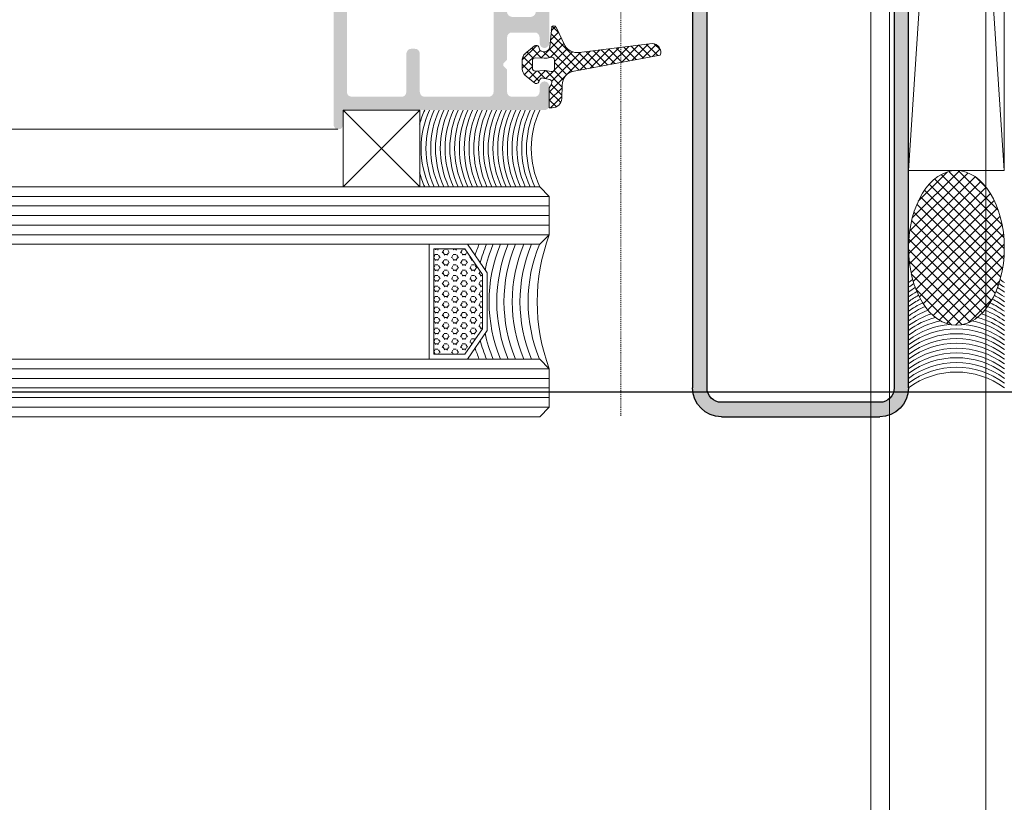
# Model space of a CAD drawing. Header units: millimetres. Extents: x -226731 to 126254, y -16359 to 60195.
# Tile 32 of 256: x -159311 to -159209, y 10457 to 10538. Entities that reach past the tile are written whole.
import ezdxf

# ---------------------------------------------------------------- set-up
doc = ezdxf.new("R2010")
doc.units = ezdxf.units.MM
doc.header["$LTSCALE"] = 0.1
doc.header["$MEASUREMENT"] = 0
doc.linetypes.add('CENTER', pattern=[2, 1.25, -0.25, 0.25, -0.25])
for name, color, linetype, lineweight in [('0_CCE_ FF_SIDE WALL SPRINKLER', 6, 'Continuous', 0), ('2_Centerline', 1, 'CENTER', 15), ('3_Hatch', 8, 'Continuous', 0), ('4. Glass', 140, 'Continuous', 15), ('PLY', 8, 'Continuous', 0), ('SPRINKLER COVERAGE AREA', 1, 'Continuous', 9)]:
    doc.layers.add(name, color=color, linetype=linetype, lineweight=lineweight)
doc.layers.add('AREA LINE', color=3, linetype='Continuous', plot=False)
doc.layers.add('FIRE FIGHTING SERVICES', color=5, linetype='Continuous')
doc.layers.add('Glass in Section', color=7, linetype='Continuous', true_color=0x3affff)

# ---------------------------------------------------------------- blocks, each defined once
blk = doc.blocks.new('*U425')
at = {"layer": '3_Hatch'}
h = blk.add_hatch(color=8, dxfattribs=at)
h.dxf.hatch_style = 1
edge = h.paths.add_edge_path()
edge.add_line((-28.51, 105.47), (-28.51, 3))
edge.add_arc((-27.01, 3), 1.5, 180, 270)
edge.add_line((-27.01, 1.5), (-10.48, 1.5))
edge.add_arc((-10.48, 3), 1.5, 270, 360)
edge.add_line((-8.98, 3), (-8.98, 59.77))
edge.add_arc((-5.98, 59.77), 3, 90, 180, ccw=False)
edge.add_line((-5.98, 62.77), (7.48, 62.77))
edge.add_line((7.48, 62.77), (7.48, 61.27))
edge.add_line((7.48, 61.27), (-5.98, 61.27))
edge.add_arc((-5.98, 59.77), 1.5, 90, 180)
edge.add_line((-7.48, 59.77), (-7.48, 3))
edge.add_arc((-10.48, 3), 3, 270, 360, ccw=False)
edge.add_line((-10.48, 0), (-27.01, 0))
edge.add_arc((-27.01, 3), 3, 180, 270, ccw=False)
edge.add_line((-30.01, 3), (-30.01, 105.47))
edge.add_line((-30.01, 105.47), (-28.51, 105.47))
h = blk.add_hatch(color=8, dxfattribs=at)
h.dxf.hatch_style = 1
h.paths.add_polyline_path([(28.61, 92.53), (28.61, 57.99), (28.57, 57.83), (28.46, 57.65), (28.28, 57.54), (28.1, 57.52), (22.9, 57.52), (22.7, 57.54), (22.54, 57.65), (22.44, 57.83), (22.41, 57.99), (22.41, 92.53), (22.44, 92.71), (22.54, 92.87), (22.7, 92.98), (22.9, 93.02), (28.1, 93.02), (28.28, 92.98), (28.46, 92.87), (28.57, 92.71)], flags=16)
h.paths.add_polyline_path([(22.41, 37.89), (22.35, 38.09), (22.24, 38.26), (22.1, 38.37), (21.9, 38.4), (21.49, 38.4), (21.31, 38.37), (21.15, 38.26), (21.04, 38.09), (21, 37.89), (21, 33.9), (20.95, 33.7), (20.84, 33.54), (20.69, 33.43), (20.49, 33.41), (13.79, 33.41), (13.61, 33.43), (13.45, 33.54), (13.34, 33.7), (13.3, 33.9), (13.3, 51.5), (13.34, 51.7), (13.45, 51.85), (13.61, 51.96), (13.79, 52.01), (16.35, 52.01), (16.54, 52.05), (16.7, 52.16), (16.81, 52.32), (16.85, 52.5), (16.85, 55.6), (16.87, 55.8), (16.98, 55.96), (17.16, 56.07), (17.36, 56.11), (20.49, 56.11), (20.69, 56.07), (20.84, 55.96), (20.95, 55.8), (21, 55.6), (21, 51.61), (21.04, 51.41), (21.15, 51.26), (21.31, 51.15), (21.49, 51.12), (21.9, 51.12), (22.1, 51.15), (22.24, 51.26), (22.35, 51.41), (22.41, 51.61), (22.41, 55.6), (22.44, 55.8), (22.54, 55.96), (22.7, 56.07), (22.9, 56.11), (28.1, 56.11), (28.28, 56.07), (28.46, 55.96), (28.57, 55.8), (28.61, 55.6), (28.61, 33.9), (28.57, 33.7), (28.46, 33.54), (28.28, 33.43), (28.1, 33.41), (22.9, 33.41), (22.7, 33.43), (22.54, 33.54), (22.44, 33.7), (22.41, 33.9)], flags=16)
h.paths.add_polyline_path([(12.2, 36.54), (11.89, 36.23), (11.89, 33.9), (11.85, 33.7), (11.74, 33.54), (11.58, 33.43), (11.38, 33.41), (9, 33.41), (8.8, 33.43), (8.65, 33.54), (8.54, 33.7), (8.49, 33.9), (8.49, 34.51), (8.45, 34.69), (8.34, 34.85), (8.18, 34.96), (8, 35), (7.79, 34.96), (7.63, 34.85), (7.52, 34.69), (7.48, 34.51), (7.48, 32.49), (7.52, 32.31), (7.63, 32.15), (7.79, 32.04), (8, 32), (28.5, 32), (28.7, 31.95), (28.85, 31.84), (28.96, 31.69), (29.01, 31.49), (29.01, 30.48), (29.05, 30.3), (29.14, 30.13), (29.3, 30.02), (29.51, 30.01), (29.69, 30.02), (29.85, 30.13), (29.96, 30.3), (30, 30.48), (30, 93.92), (29.96, 94.12), (29.85, 94.28), (29.69, 94.39), (29.51, 94.41), (16.5, 94.41), (16.3, 94.39), (16.15, 94.28), (16.04, 94.12), (15.99, 93.92), (15.99, 93.52), (16.04, 93.35), (16.15, 93.17), (16.3, 93.06), (16.5, 93.02), (20.49, 93.02), (20.69, 92.98), (20.84, 92.87), (20.95, 92.71), (21, 92.53), (21, 57.99), (20.95, 57.83), (20.84, 57.65), (20.69, 57.54), (20.49, 57.52), (14.42, 57.52), (14.25, 57.48), (14.16, 57.43), (14.07, 57.37), (14.01, 57.3), (13.96, 57.22), (13.94, 57.13), (13.92, 57.06), (13.92, 56.97), (13.94, 56.88), (13.96, 56.79), (14.01, 56.71), (14.07, 56.64), (14.16, 56.58), (14.25, 56.55), (14.36, 56.51), (14.95, 56.51), (15.15, 56.46), (15.29, 56.35), (15.4, 56.2), (15.44, 56), (15.44, 53.91), (15.4, 53.71), (15.29, 53.55), (15.15, 53.44), (14.95, 53.4), (9.38, 53.4), (9.2, 53.44), (9.04, 53.55), (8.93, 53.71), (8.89, 53.91), (8.89, 56), (8.93, 56.2), (9.04, 56.35), (9.2, 56.46), (9.38, 56.51), (9.92, 56.51), (10.12, 56.55), (10.26, 56.66), (10.37, 56.8), (10.43, 57.01), (10.37, 57.21), (10.26, 57.35), (10.12, 57.46), (9.92, 57.52), (8, 57.52), (7.79, 57.46), (7.63, 57.35), (7.52, 57.21), (7.48, 57.01), (7.48, 49.91), (7.52, 49.71), (7.63, 49.54), (7.79, 49.43), (8, 49.4), (8.38, 49.4), (8.58, 49.43), (8.76, 49.54), (8.84, 49.71), (8.89, 49.91), (8.89, 51.5), (8.93, 51.7), (9.04, 51.85), (9.2, 51.96), (9.38, 52.01), (11.38, 52.01), (11.58, 51.96), (11.74, 51.85), (11.85, 51.7), (11.89, 51.5), (11.89, 42.24), (11.85, 42.06), (11.74, 41.9), (11.58, 41.79), (11.38, 41.73), (9.38, 41.73), (9.2, 41.79), (9.04, 41.9), (8.93, 42.06), (8.89, 42.24), (8.89, 43.3), (8.84, 43.49), (8.76, 43.65), (8.58, 43.76), (8.38, 43.8), (8, 43.8), (7.79, 43.76), (7.63, 43.65), (7.52, 43.49), (7.48, 43.3), (7.48, 38.99), (7.5, 38.86), (7.54, 38.77), (7.59, 38.69), (7.65, 38.64), (7.7, 38.59), (7.78, 38.55), (7.85, 38.51), (7.92, 38.49), (8, 38.49), (8.09, 38.49), (8.16, 38.53), (8.23, 38.57), (8.31, 38.6), (8.36, 38.68), (8.42, 38.75), (8.49, 38.99), (8.49, 39.59), (8.54, 39.79), (8.65, 39.96), (8.8, 40.07), (9, 40.09), (11.38, 40.09), (11.58, 40.07), (11.74, 39.96), (11.85, 39.79), (11.89, 39.59), (11.89, 37.27), (12.2, 36.96), (12.29, 36.83), (12.29, 36.66)])
at = {"layer": '2_Centerline', "color": 8, "ltscale": 0.25}
blk.add_line((0, 230.78), (0, 0), dxfattribs=at)
at = {"layer": '3_Hatch', "color": 8}
for p, q in [((-40.01, 177.61), (-40.01, 25.69)), ((-40.01, 25.69), (-30.01, 177.61)), ((-40.01, 177.61), (-30.01, 25.69)), ((-30.01, 25.69), (-30.01, 177.61)), ((6.78, 40.67), (5.87, 38.75)), ((7.43, 38.58), (7.23, 40.69)), ((4.38, 38.01), (-3.27, 38.95)), ((8.57, 38.58), (8.47, 38.26)), ((10.02, 37.88), (9.04, 38.7)), ((-4.1, 37.74), (4.9, 36.07)), ((6.94, 36.31), (6.94, 37.23)), ((7.3, 37.52), (7.72, 37.43)), ((8.01, 37.41), (8.93, 37.46)), ((9.25, 37.16), (9.25, 36.38)), ((10.3, 36.27), (10.3, 37.27)), ((7.72, 36.1), (7.3, 36.02)), ((8.93, 36.08), (8.01, 36.13)), ((7.43, 35.2), (8.15, 35.35)), ((8.47, 35.21), (8.57, 34.95)), ((9.04, 34.84), (10.02, 35.66)), ((6.13, 34.61), (6.19, 33.2)), ((7.48, 34.32), (7.23, 34.76)), ((7.48, 32.24), (7.48, 34.32)), ((7.19, 32.24), (7.48, 32.24)), ((29.01, 32), (21.01, 32)), ((21.01, 32), (21.01, 24)), ((29.01, 32), (21.01, 24)), ((21.01, 24), (21.01, 32)), ((21.01, 32), (29.01, 24)), ((29.01, 24), (29.01, 32)), ((29.01, 24), (29.01, 32)), ((29.56, 30.01), (100, 30.01)), ((-40.01, 25.69), (-30.01, 25.69)), ((-30.01, 25.69), (-40.01, 25.69)), ((21.01, 24), (29.01, 24)), ((100, 23, 0), (7.48, 23)), ((100, 22, 0), (7.48, 22)), ((100, 21, 0), (7.48, 21)), ((100, 20, 0), (7.48, 20)), ((100, 19, 0), (7.48, 19)), ((16.03, 18.01, 0.02), (13.97, 15.01, 0.02)), ((16.29, 17.51, 0.02), (14.47, 14.86, 0.02)), ((19.53, 17.51, 0.02), (16.29, 17.51, 0.02)), ((19.53, 6.51, 0.02), (19.53, 17.51, 0.02)), ((20.03, 6.01, 0.02), (20.03, 18.01, 0.02)), ((13.97, 15.01, 0.02), (13.97, 9.01, 0.02)), ((14.47, 14.86, 0.02), (14.47, 9.17, 0.02)), ((13.97, 9.01, 0.02), (16.03, 6.01, 0.02)), ((14.47, 9.17, 0.02), (16.29, 6.51, 0.02)), ((16.29, 6.51, 0.02), (19.53, 6.51, 0.02)), ((100, 5, 0), (7.48, 5)), ((100, 4, 0), (7.48, 4)), ((100, 3, 0), (7.48, 3)), ((100, 2, 0), (7.48, 2)), ((100, 1, 0), (7.48, 1))]:
    blk.add_line(p, q, dxfattribs=at)
at = {"layer": '3_Hatch', "color": 8, "linetype": 'Continuous'}
for p, q in [((6.5, 40.06), (7.18, 40.75)), ((7.36, 39.31), (6.53, 40.14)), ((7.27, 40.29), (6.83, 40.73)), ((3.62, 36.31), (7.3, 39.98)), ((4.37, 36.17), (7.37, 39.17)), ((8.36, 37.43), (6.25, 39.54)), ((-4.12, 38.28), (-3.48, 38.92)), ((-3.3, 37.59), (-4.09, 38.39)), ((-3.83, 37.69), (-2.64, 38.88)), ((-2.21, 37.39), (-3.67, 38.85)), ((-3.08, 37.55), (-1.86, 38.78)), ((-1.13, 37.19), (-2.84, 38.9)), ((-2.34, 37.42), (-1.07, 38.68)), ((-0.04, 36.99), (-1.83, 38.78)), ((-1.59, 37.28), (-0.28, 38.59)), ((-0.85, 37.14), (0.5, 38.49)), ((1.05, 36.79), (-0.82, 38.65)), ((-0.1, 37), (1.29, 38.39)), ((2.13, 36.59), (0.19, 38.53)), ((0.64, 36.86), (2.08, 38.29)), ((3.22, 36.38), (1.2, 38.4)), ((1.39, 36.72), (2.86, 38.2)), ((2.13, 36.58), (3.65, 38.1)), ((4.3, 36.18), (2.21, 38.28)), ((7.48, 33.88), (3.21, 38.15)), ((7.22, 35.03), (4.22, 38.03)), ((6.98, 36.16), (5.06, 38.08)), ((5.1, 36.02), (7.5, 38.41)), ((6.94, 37.08), (5.61, 38.41)), ((7.4, 37.5), (5.96, 38.94)), ((7.46, 37.49), (8.07, 38.1)), ((8.28, 37.42), (9.32, 38.47)), ((10.3, 36.37), (8.44, 38.23)), ((8.59, 38.62), (8.7, 38.73)), ((10.3, 37.25), (8.79, 38.76)), ((9.13, 37.4), (9.8, 38.06)), ((2.88, 36.45), (4.44, 38)), ((9.25, 36.63), (10.23, 37.61)), ((5.66, 35.69), (6.94, 36.97)), ((6.02, 35.16), (6.99, 36.14)), ((6.14, 34.4), (7.86, 36.13)), ((7.84, 35.29), (7.09, 36.05)), ((9.12, 34.9), (7.89, 36.13)), ((7.93, 35.31), (8.71, 36.09)), ((8.54, 35.03), (10.3, 36.8)), ((9.6, 35.3), (8.82, 36.08)), ((10.08, 35.71), (9.25, 36.54)), ((7.48, 33), (6.14, 34.34)), ((6.17, 33.55), (7.29, 34.67)), ((6.29, 32.79), (7.48, 33.98)), ((7.36, 32.24), (6.18, 33.42)), ((6.73, 32.35), (7.48, 33.09)), ((-40.01, 17.55), (-32.74, 24.81)), ((-39.96, 18.71), (-33.41, 25.27)), ((-39.78, 20.02), (-34.21, 25.59)), ((-39.38, 21.55), (-35.24, 25.68)), ((-38.16, 23.88), (-37.08, 24.97)), ((-30.02, 18.12), (-36.95, 25.05)), ((-30.12, 19.35), (-36.22, 25.45)), ((-30.4, 20.75), (-35.33, 25.67)), ((-31.02, 22.49), (-34.08, 25.55)), ((-39.96, 16.47), (-32.17, 24.26)), ((-30.11, 15.97), (-38.1, 23.96)), ((-30.02, 17), (-37.57, 24.55)), ((-39.83, 15.48), (-31.67, 23.63)), ((-39.63, 14.55), (-31.25, 22.94)), ((-30.28, 15.01), (-38.56, 23.3)), ((-39.38, 13.69), (-30.88, 22.18)), ((-30.79, 13.28), (-39.29, 21.78)), ((-30.5, 14.12), (-38.96, 22.57)), ((-31.14, 12.51), (-39.57, 20.93)), ((-39.06, 12.88), (-30.58, 21.36)), ((-31.55, 11.79), (-39.78, 20.02)), ((-38.68, 12.14), (-30.33, 20.48)), ((-38.24, 11.46), (-30.15, 19.54)), ((-32.02, 11.14), (-39.93, 19.05)), ((-37.73, 10.84), (-30.04, 18.53)), ((-32.57, 10.57), (-40, 18)), ((16.56, 17.49, 0.02), (16.27, 17.49, 0.02)), ((17.22, 17.4, 0.02), (17.15, 17.51, 0.02)), ((17.51, 17.49, 0.02), (17.2, 17.49, 0.02)), ((17.45, 17.42, 0.02), (17.5, 17.51, 0.02)), ((18.47, 17.49, 0.02), (18.15, 17.49, 0.02)), ((19.12, 17.4, 0.02), (19.06, 17.51, 0.02)), ((19.42, 17.49, 0.02), (19.1, 17.49, 0.02)), ((19.35, 17.42, 0.02), (19.4, 17.51, 0.02)), ((-33.21, 10.09), (-39.99, 16.86)), ((-37.14, 10.31), (-30.01, 17.44)), ((15.54, 16.32, 0.02), (15.7, 16.6, 0.02)), ((15.79, 16.57, 0.02), (15.72, 16.68, 0.02)), ((16.27, 16.85, 0.02), (16.11, 17.12, 0.02)), ((16.56, 16.94, 0.02), (16.24, 16.94, 0.02)), ((16.49, 16.87, 0.02), (16.65, 17.15, 0.02)), ((16.74, 17.12, 0.02), (16.58, 17.4, 0.02)), ((16.97, 16.6, 0.02), (17.13, 16.87, 0.02)), ((17.22, 16.3, 0.02), (17.06, 16.57, 0.02)), ((17.51, 16.94, 0.02), (17.2, 16.94, 0.02)), ((17.45, 16.32, 0.02), (17.6, 16.6, 0.02)), ((17.69, 16.57, 0.02), (17.54, 16.85, 0.02)), ((17.92, 17.15, 0.02), (18.08, 17.42, 0.02)), ((18.17, 16.85, 0.02), (18.01, 17.12, 0.02)), ((18.47, 16.94, 0.02), (18.15, 16.94, 0.02)), ((18.4, 16.87, 0.02), (18.56, 17.15, 0.02)), ((18.65, 17.12, 0.02), (18.49, 17.4, 0.02)), ((18.87, 16.6, 0.02), (19.03, 16.87, 0.02)), ((19.12, 16.3, 0.02), (18.96, 16.57, 0.02)), ((19.42, 16.94, 0.02), (19.1, 16.94, 0.02)), ((19.35, 16.32, 0.02), (19.51, 16.6, 0.02)), ((19.53, 16.7, 0.02), (19.44, 16.85, 0.02)), ((-33.97, 9.72), (-39.85, 15.6)), ((-36.44, 9.88), (-30.08, 16.25)), ((15.06, 15.5, 0.02), (15.22, 15.77, 0.02)), ((15.31, 15.2, 0.02), (15.15, 15.47, 0.02)), ((15.61, 15.84, 0.02), (15.29, 15.84, 0.02)), ((15.61, 16.39, 0.02), (15.52, 16.39, 0.02)), ((15.54, 15.22, 0.02), (15.7, 15.5, 0.02)), ((15.79, 15.47, 0.02), (15.63, 15.75, 0.02)), ((16.02, 16.05, 0.02), (16.18, 16.32, 0.02)), ((16.27, 15.75, 0.02), (16.11, 16.02, 0.02)), ((16.56, 16.39, 0.02), (16.24, 16.39, 0.02)), ((16.56, 15.84, 0.02), (16.24, 15.84, 0.02)), ((16.49, 15.77, 0.02), (16.65, 16.05, 0.02)), ((16.74, 16.02, 0.02), (16.58, 16.3, 0.02)), ((16.97, 15.5, 0.02), (17.13, 15.77, 0.02)), ((17.22, 15.2, 0.02), (17.06, 15.47, 0.02)), ((17.51, 16.39, 0.02), (17.2, 16.39, 0.02)), ((17.51, 15.84, 0.02), (17.2, 15.84, 0.02)), ((17.45, 15.22, 0.02), (17.6, 15.5, 0.02)), ((17.69, 15.47, 0.02), (17.54, 15.75, 0.02)), ((17.92, 16.05, 0.02), (18.08, 16.32, 0.02)), ((18.17, 15.75, 0.02), (18.01, 16.02, 0.02)), ((18.47, 16.39, 0.02), (18.15, 16.39, 0.02)), ((18.47, 15.84, 0.02), (18.15, 15.84, 0.02)), ((18.4, 15.77, 0.02), (18.56, 16.05, 0.02)), ((18.65, 16.02, 0.02), (18.49, 16.3, 0.02)), ((18.87, 15.5, 0.02), (19.03, 15.77, 0.02)), ((19.12, 15.2, 0.02), (18.96, 15.47, 0.02)), ((19.42, 16.39, 0.02), (19.1, 16.39, 0.02)), ((19.42, 15.84, 0.02), (19.1, 15.84, 0.02)), ((19.35, 15.22, 0.02), (19.51, 15.5, 0.02)), ((19.53, 15.6, 0.02), (19.44, 15.75, 0.02)), ((-35.6, 9.6), (-30.3, 14.91)), ((14.66, 14.74, 0.02), (14.47, 14.74, 0.02)), ((14.59, 14.67, 0.02), (14.75, 14.95, 0.02)), ((14.84, 14.92, 0.02), (14.69, 15.17, 0.02)), ((15.06, 14.4, 0.02), (15.22, 14.67, 0.02)), ((15.61, 15.29, 0.02), (15.29, 15.29, 0.02)), ((15.61, 14.74, 0.02), (15.29, 14.74, 0.02)), ((15.54, 14.12, 0.02), (15.7, 14.4, 0.02)), ((15.79, 14.37, 0.02), (15.63, 14.65, 0.02)), ((16.02, 14.95, 0.02), (16.18, 15.22, 0.02)), ((16.27, 14.65, 0.02), (16.11, 14.92, 0.02)), ((16.56, 15.29, 0.02), (16.24, 15.29, 0.02)), ((16.56, 14.74, 0.02), (16.24, 14.74, 0.02)), ((16.49, 14.67, 0.02), (16.65, 14.95, 0.02)), ((16.74, 14.92, 0.02), (16.58, 15.2, 0.02)), ((16.97, 14.4, 0.02), (17.13, 14.67, 0.02)), ((17.51, 15.29, 0.02), (17.2, 15.29, 0.02)), ((17.51, 14.74, 0.02), (17.2, 14.74, 0.02)), ((17.45, 14.12, 0.02), (17.6, 14.4, 0.02)), ((17.69, 14.37, 0.02), (17.54, 14.65, 0.02)), ((17.92, 14.95, 0.02), (18.08, 15.22, 0.02)), ((18.17, 14.65, 0.02), (18.01, 14.92, 0.02)), ((18.47, 15.29, 0.02), (18.15, 15.29, 0.02)), ((18.47, 14.74, 0.02), (18.15, 14.74, 0.02)), ((18.4, 14.67, 0.02), (18.56, 14.95, 0.02)), ((18.65, 14.92, 0.02), (18.49, 15.2, 0.02)), ((18.87, 14.4, 0.02), (19.03, 14.67, 0.02)), ((19.42, 15.29, 0.02), (19.1, 15.29, 0.02)), ((19.42, 14.74, 0.02), (19.1, 14.74, 0.02)), ((19.35, 14.12, 0.02), (19.51, 14.4, 0.02)), ((19.53, 14.5, 0.02), (19.44, 14.65, 0.02)), ((-34.91, 9.55), (-39.52, 14.16)), ((14.66, 14.19, 0.02), (14.47, 14.19, 0.02)), ((14.66, 13.64, 0.02), (14.47, 13.64, 0.02)), ((14.59, 13.57, 0.02), (14.75, 13.85, 0.02)), ((14.84, 13.82, 0.02), (14.68, 14.1, 0.02)), ((15.06, 13.3, 0.02), (15.22, 13.57, 0.02)), ((15.31, 14.1, 0.02), (15.15, 14.37, 0.02)), ((15.61, 14.19, 0.02), (15.29, 14.19, 0.02)), ((15.61, 13.64, 0.02), (15.29, 13.64, 0.02)), ((15.79, 13.27, 0.02), (15.63, 13.55, 0.02)), ((16.02, 13.85, 0.02), (16.18, 14.12, 0.02)), ((16.27, 13.55, 0.02), (16.11, 13.82, 0.02)), ((16.56, 14.19, 0.02), (16.24, 14.19, 0.02)), ((16.56, 13.64, 0.02), (16.24, 13.64, 0.02)), ((16.49, 13.57, 0.02), (16.65, 13.85, 0.02)), ((16.74, 13.82, 0.02), (16.58, 14.1, 0.02)), ((16.97, 13.3, 0.02), (17.13, 13.57, 0.02)), ((17.22, 14.1, 0.02), (17.06, 14.37, 0.02)), ((17.51, 14.19, 0.02), (17.2, 14.19, 0.02)), ((17.51, 13.64, 0.02), (17.2, 13.64, 0.02)), ((17.69, 13.27, 0.02), (17.54, 13.55, 0.02)), ((17.92, 13.85, 0.02), (18.08, 14.12, 0.02)), ((18.17, 13.55, 0.02), (18.01, 13.82, 0.02)), ((18.47, 14.19, 0.02), (18.15, 14.19, 0.02)), ((18.47, 13.64, 0.02), (18.15, 13.64, 0.02)), ((18.4, 13.57, 0.02), (18.56, 13.85, 0.02)), ((18.65, 13.82, 0.02), (18.49, 14.1, 0.02)), ((18.87, 13.3, 0.02), (19.03, 13.57, 0.02)), ((19.12, 14.1, 0.02), (18.96, 14.37, 0.02)), ((19.42, 14.19, 0.02), (19.1, 14.19, 0.02)), ((19.42, 13.64, 0.02), (19.1, 13.64, 0.02)), ((19.53, 13.4, 0.02), (19.44, 13.55, 0.02)), ((-34.5, 9.59), (-30.78, 13.3)), ((14.66, 13.09, 0.02), (14.47, 13.09, 0.02)), ((14.66, 12.54, 0.02), (14.47, 12.54, 0.02)), ((14.59, 12.47, 0.02), (14.75, 12.75, 0.02)), ((14.84, 12.72, 0.02), (14.68, 13, 0.02)), ((15.06, 12.2, 0.02), (15.22, 12.47, 0.02)), ((15.31, 13, 0.02), (15.15, 13.27, 0.02)), ((15.61, 13.09, 0.02), (15.29, 13.09, 0.02)), ((15.61, 12.54, 0.02), (15.29, 12.54, 0.02)), ((15.54, 13.02, 0.02), (15.7, 13.3, 0.02)), ((15.79, 12.17, 0.02), (15.63, 12.45, 0.02)), ((16.02, 12.75, 0.02), (16.18, 13.02, 0.02)), ((16.27, 12.45, 0.02), (16.11, 12.72, 0.02)), ((16.56, 13.09, 0.02), (16.24, 13.09, 0.02)), ((16.56, 12.54, 0.02), (16.24, 12.54, 0.02)), ((16.49, 12.47, 0.02), (16.65, 12.75, 0.02)), ((16.74, 12.72, 0.02), (16.58, 13, 0.02)), ((16.97, 12.2, 0.02), (17.13, 12.47, 0.02)), ((17.22, 13, 0.02), (17.06, 13.27, 0.02)), ((17.51, 13.09, 0.02), (17.2, 13.09, 0.02)), ((17.51, 12.54, 0.02), (17.2, 12.54, 0.02)), ((17.45, 13.02, 0.02), (17.6, 13.3, 0.02)), ((17.69, 12.17, 0.02), (17.54, 12.45, 0.02)), ((17.92, 12.75, 0.02), (18.08, 13.02, 0.02)), ((18.17, 12.45, 0.02), (18.01, 12.72, 0.02)), ((18.47, 13.09, 0.02), (18.15, 13.09, 0.02)), ((18.47, 12.54, 0.02), (18.15, 12.54, 0.02)), ((18.4, 12.47, 0.02), (18.56, 12.75, 0.02)), ((18.65, 12.72, 0.02), (18.49, 13, 0.02)), ((18.87, 12.2, 0.02), (19.03, 12.47, 0.02)), ((19.12, 13, 0.02), (18.96, 13.27, 0.02)), ((19.42, 13.09, 0.02), (19.1, 13.09, 0.02)), ((19.42, 12.54, 0.02), (19.1, 12.54, 0.02)), ((19.35, 13.02, 0.02), (19.51, 13.3, 0.02)), ((19.53, 12.3, 0.02), (19.44, 12.45, 0.02)), ((-36.31, 9.82), (-38.75, 12.26)), ((14.66, 11.99, 0.02), (14.47, 11.99, 0.02)), ((14.66, 11.44, 0.02), (14.47, 11.44, 0.02)), ((14.59, 11.37, 0.02), (14.75, 11.65, 0.02)), ((14.84, 11.62, 0.02), (14.68, 11.9, 0.02)), ((15.06, 11.1, 0.02), (15.22, 11.37, 0.02)), ((15.31, 11.9, 0.02), (15.15, 12.17, 0.02)), ((15.61, 11.99, 0.02), (15.29, 11.99, 0.02)), ((15.61, 11.44, 0.02), (15.29, 11.44, 0.02)), ((15.54, 11.92, 0.02), (15.7, 12.2, 0.02)), ((15.79, 11.07, 0.02), (15.63, 11.35, 0.02)), ((16.02, 11.65, 0.02), (16.18, 11.92, 0.02)), ((16.27, 11.35, 0.02), (16.11, 11.62, 0.02)), ((16.56, 11.99, 0.02), (16.24, 11.99, 0.02)), ((16.56, 11.44, 0.02), (16.24, 11.44, 0.02)), ((16.49, 11.37, 0.02), (16.65, 11.65, 0.02)), ((16.74, 11.62, 0.02), (16.58, 11.9, 0.02)), ((16.97, 11.1, 0.02), (17.13, 11.37, 0.02)), ((17.22, 11.9, 0.02), (17.06, 12.17, 0.02)), ((17.51, 11.99, 0.02), (17.2, 11.99, 0.02)), ((17.51, 11.44, 0.02), (17.2, 11.44, 0.02)), ((17.45, 11.92, 0.02), (17.6, 12.2, 0.02)), ((17.69, 11.07, 0.02), (17.54, 11.35, 0.02)), ((17.92, 11.65, 0.02), (18.08, 11.92, 0.02)), ((18.17, 11.35, 0.02), (18.01, 11.62, 0.02)), ((18.47, 11.99, 0.02), (18.15, 11.99, 0.02)), ((18.47, 11.44, 0.02), (18.15, 11.44, 0.02)), ((18.4, 11.37, 0.02), (18.56, 11.65, 0.02)), ((18.65, 11.62, 0.02), (18.49, 11.9, 0.02)), ((18.87, 11.1, 0.02), (19.03, 11.37, 0.02)), ((19.12, 11.9, 0.02), (18.96, 12.17, 0.02)), ((19.42, 11.99, 0.02), (19.1, 11.99, 0.02)), ((19.42, 11.44, 0.02), (19.1, 11.44, 0.02)), ((19.35, 11.92, 0.02), (19.51, 12.2, 0.02)), ((19.53, 11.2, 0.02), (19.44, 11.35, 0.02)), ((14.66, 10.89, 0.02), (14.47, 10.89, 0.02)), ((14.66, 10.34, 0.02), (14.47, 10.34, 0.02)), ((14.59, 10.27, 0.02), (14.75, 10.55, 0.02)), ((14.84, 10.52, 0.02), (14.68, 10.8, 0.02)), ((15.31, 10.8, 0.02), (15.15, 11.07, 0.02)), ((15.61, 10.89, 0.02), (15.29, 10.89, 0.02)), ((15.61, 10.34, 0.02), (15.29, 10.34, 0.02)), ((15.54, 10.82, 0.02), (15.7, 11.1, 0.02)), ((16.02, 10.55, 0.02), (16.18, 10.82, 0.02)), ((16.27, 10.25, 0.02), (16.11, 10.52, 0.02)), ((16.56, 10.89, 0.02), (16.24, 10.89, 0.02)), ((16.56, 10.34, 0.02), (16.24, 10.34, 0.02)), ((16.49, 10.27, 0.02), (16.65, 10.55, 0.02)), ((16.74, 10.52, 0.02), (16.58, 10.8, 0.02)), ((17.22, 10.8, 0.02), (17.06, 11.07, 0.02)), ((17.51, 10.89, 0.02), (17.2, 10.89, 0.02)), ((17.51, 10.34, 0.02), (17.2, 10.34, 0.02)), ((17.45, 10.82, 0.02), (17.6, 11.1, 0.02)), ((17.92, 10.55, 0.02), (18.08, 10.82, 0.02)), ((18.17, 10.25, 0.02), (18.01, 10.52, 0.02)), ((18.47, 10.89, 0.02), (18.15, 10.89, 0.02)), ((18.47, 10.34, 0.02), (18.15, 10.34, 0.02)), ((18.4, 10.27, 0.02), (18.56, 10.55, 0.02)), ((18.65, 10.52, 0.02), (18.49, 10.8, 0.02)), ((19.12, 10.8, 0.02), (18.96, 11.07, 0.02)), ((19.42, 10.89, 0.02), (19.1, 10.89, 0.02)), ((19.42, 10.34, 0.02), (19.1, 10.34, 0.02)), ((19.35, 10.82, 0.02), (19.51, 11.1, 0.02)), ((14.66, 9.79, 0.02), (14.47, 9.79, 0.02)), ((14.59, 9.17, 0.02), (14.75, 9.45, 0.02)), ((14.84, 9.42, 0.02), (14.68, 9.7, 0.02)), ((15.06, 10, 0.02), (15.22, 10.27, 0.02)), ((15.31, 9.7, 0.02), (15.15, 9.97, 0.02)), ((15.61, 9.79, 0.02), (15.29, 9.79, 0.02)), ((15.54, 9.72, 0.02), (15.7, 10, 0.02)), ((15.79, 9.97, 0.02), (15.63, 10.25, 0.02)), ((16.02, 9.45, 0.02), (16.18, 9.72, 0.02)), ((16.27, 9.15, 0.02), (16.11, 9.42, 0.02)), ((16.56, 9.79, 0.02), (16.24, 9.79, 0.02)), ((16.49, 9.17, 0.02), (16.65, 9.45, 0.02)), ((16.74, 9.42, 0.02), (16.58, 9.7, 0.02)), ((16.97, 10, 0.02), (17.13, 10.27, 0.02)), ((17.22, 9.7, 0.02), (17.06, 9.97, 0.02)), ((17.51, 9.79, 0.02), (17.2, 9.79, 0.02)), ((17.45, 9.72, 0.02), (17.6, 10, 0.02)), ((17.69, 9.97, 0.02), (17.54, 10.25, 0.02)), ((17.92, 9.45, 0.02), (18.08, 9.72, 0.02)), ((18.17, 9.15, 0.02), (18.01, 9.42, 0.02)), ((18.47, 9.79, 0.02), (18.15, 9.79, 0.02)), ((18.4, 9.17, 0.02), (18.56, 9.45, 0.02)), ((18.65, 9.42, 0.02), (18.49, 9.7, 0.02)), ((18.87, 10, 0.02), (19.03, 10.27, 0.02)), ((19.12, 9.7, 0.02), (18.96, 9.97, 0.02)), ((19.42, 9.79, 0.02), (19.1, 9.79, 0.02)), ((19.35, 9.72, 0.02), (19.51, 10, 0.02)), ((19.53, 10.1, 0.02), (19.44, 10.25, 0.02)), ((14.66, 9.24, 0.02), (14.47, 9.24, 0.02)), ((15.06, 8.9, 0.02), (15.22, 9.17, 0.02)), ((15.31, 8.6, 0.02), (15.15, 8.87, 0.02)), ((15.61, 9.24, 0.02), (15.29, 9.24, 0.02)), ((15.61, 8.69, 0.02), (15.29, 8.69, 0.02)), ((15.54, 8.62, 0.02), (15.7, 8.9, 0.02)), ((15.79, 8.87, 0.02), (15.63, 9.15, 0.02)), ((16.02, 8.35, 0.02), (16.18, 8.62, 0.02)), ((16.27, 8.05, 0.02), (16.11, 8.32, 0.02)), ((16.56, 9.24, 0.02), (16.24, 9.24, 0.02)), ((16.56, 8.69, 0.02), (16.24, 8.69, 0.02)), ((16.49, 8.07, 0.02), (16.65, 8.35, 0.02)), ((16.74, 8.32, 0.02), (16.58, 8.6, 0.02)), ((16.97, 8.9, 0.02), (17.13, 9.17, 0.02)), ((17.22, 8.6, 0.02), (17.06, 8.87, 0.02)), ((17.51, 9.24, 0.02), (17.2, 9.24, 0.02)), ((17.51, 8.69, 0.02), (17.2, 8.69, 0.02)), ((17.45, 8.62, 0.02), (17.6, 8.9, 0.02)), ((17.69, 8.87, 0.02), (17.54, 9.15, 0.02)), ((17.92, 8.35, 0.02), (18.08, 8.62, 0.02)), ((18.17, 8.05, 0.02), (18.01, 8.32, 0.02)), ((18.47, 9.24, 0.02), (18.15, 9.24, 0.02)), ((18.47, 8.69, 0.02), (18.15, 8.69, 0.02)), ((18.4, 8.07, 0.02), (18.56, 8.35, 0.02)), ((18.65, 8.32, 0.02), (18.49, 8.6, 0.02)), ((18.87, 8.9, 0.02), (19.03, 9.17, 0.02)), ((19.12, 8.6, 0.02), (18.96, 8.87, 0.02)), ((19.42, 9.24, 0.02), (19.1, 9.24, 0.02)), ((19.42, 8.69, 0.02), (19.1, 8.69, 0.02)), ((19.35, 8.62, 0.02), (19.51, 8.9, 0.02)), ((19.53, 9, 0.02), (19.44, 9.15, 0.02)), ((15.22, 8.07, 0.02), (15.22, 8.07, 0.02)), ((15.61, 8.14, 0.02), (15.29, 8.14, 0.02)), ((15.61, 7.59, 0.02), (15.55, 7.59, 0.02)), ((15.57, 7.57, 0.02), (15.7, 7.8, 0.02)), ((15.79, 7.77, 0.02), (15.63, 8.05, 0.02)), ((16.02, 7.25, 0.02), (16.18, 7.52, 0.02)), ((16.27, 6.95, 0.02), (16.11, 7.22, 0.02)), ((16.56, 8.14, 0.02), (16.24, 8.14, 0.02)), ((16.56, 7.59, 0.02), (16.24, 7.59, 0.02)), ((16.49, 6.97, 0.02), (16.65, 7.25, 0.02)), ((16.74, 7.22, 0.02), (16.58, 7.5, 0.02)), ((16.97, 7.8, 0.02), (17.13, 8.07, 0.02)), ((17.22, 7.5, 0.02), (17.06, 7.77, 0.02)), ((17.51, 8.14, 0.02), (17.2, 8.14, 0.02)), ((17.51, 7.59, 0.02), (17.2, 7.59, 0.02)), ((17.45, 7.52, 0.02), (17.6, 7.8, 0.02)), ((17.69, 7.77, 0.02), (17.54, 8.05, 0.02)), ((17.92, 7.25, 0.02), (18.08, 7.52, 0.02)), ((18.17, 6.95, 0.02), (18.01, 7.22, 0.02)), ((18.47, 8.14, 0.02), (18.15, 8.14, 0.02)), ((18.47, 7.59, 0.02), (18.15, 7.59, 0.02)), ((18.4, 6.97, 0.02), (18.56, 7.25, 0.02)), ((18.65, 7.22, 0.02), (18.49, 7.5, 0.02)), ((18.87, 7.8, 0.02), (19.03, 8.07, 0.02)), ((19.12, 7.5, 0.02), (18.96, 7.77, 0.02)), ((19.42, 8.14, 0.02), (19.1, 8.14, 0.02)), ((19.42, 7.59, 0.02), (19.1, 7.59, 0.02)), ((19.35, 7.52, 0.02), (19.51, 7.8, 0.02)), ((19.53, 7.9, 0.02), (19.44, 8.05, 0.02)), ((16.56, 7.04, 0.02), (16.24, 7.04, 0.02)), ((16.97, 6.7, 0.02), (17.13, 6.97, 0.02)), ((17.15, 6.51, 0.02), (17.06, 6.67, 0.02)), ((17.51, 7.04, 0.02), (17.2, 7.04, 0.02)), ((17.5, 6.51, 0.02), (17.6, 6.7, 0.02)), ((17.69, 6.67, 0.02), (17.54, 6.95, 0.02)), ((18.47, 7.04, 0.02), (18.15, 7.04, 0.02)), ((18.87, 6.7, 0.02), (19.03, 6.97, 0.02)), ((19.06, 6.51, 0.02), (18.96, 6.67, 0.02)), ((19.42, 7.04, 0.02), (19.1, 7.04, 0.02)), ((19.4, 6.51, 0.02), (19.51, 6.7, 0.02)), ((19.53, 6.8, 0.02), (19.44, 6.95, 0.02))]:
    blk.add_line(p, q, dxfattribs=at)
at = {"layer": '3_Hatch', "color": 8}
for centre, radius, start, end in [((7.02, 40.53), 0.271, 37.2128, 149.9224), ((-3.25, 38.05), 0.9, 91.0175, 200.2869), ((4.57, 39.5), 1.5, 262.7957, 329.961), ((8.04, 38.73), 0.635, 193.3802, 311.9125), ((8.85, 38.47), 0.3, 50, 157.7969), ((7.24, 37.23), 0.3, 78.0269, 180), ((7.95, 38.51), 1.1, 258.0269, 273.1356), ((8.95, 37.16), 0.3, 0, 93.1356), ((9.5, 37.27), 0.8, 0, 50), ((4.63, 34.6), 1.5, 0.5805, 79.4803), ((7.24, 36.31), 0.3, 180, 281.9731), ((7.95, 35.03), 1.1, 86.8644, 101.9731), ((8.95, 36.38), 0.3, 266.8644, 0), ((9.5, 36.27), 0.8, 310, 0), ((7.5, 34.91), 0.3, 101.9731, 209.6447), ((8.21, 35.06), 0.3, 30, 101.9731), ((8.85, 35.07), 0.3, 202.2031, 310), ((7.19, 33.24), 1, 182.3925, 270), ((-0.23, 28, 0), 9.59, 335.3498, 24.6502), ((0.27, 28, 0), 9.59, 335.3498, 24.6502), ((0.77, 28, 0), 9.59, 335.3498, 24.6502), ((1.27, 28, 0), 9.59, 335.3498, 24.6502), ((1.77, 28, 0), 9.59, 335.3498, 24.6502), ((2.27, 28, 0), 9.59, 335.3498, 24.6502), ((2.77, 28, 0), 9.59, 335.3498, 24.6502), ((3.27, 28, 0), 9.59, 335.3498, 24.6502), ((3.77, 28, 0), 9.59, 335.3498, 24.6502), ((4.27, 28, 0), 9.59, 335.3498, 24.6502), ((4.77, 28, 0), 9.59, 335.3498, 24.6502), ((5.27, 28, 0), 9.59, 335.3498, 24.6502), ((5.77, 28, 0), 9.59, 335.3498, 24.6502), ((6.27, 28, 0), 9.59, 335.3498, 24.6502), ((6.77, 28, 0), 9.59, 335.3498, 24.6502), ((7.27, 28, 0), 9.59, 335.3498, 24.6502), ((7.77, 28, 0), 9.59, 335.3498, 24.6502), ((8.27, 28, 0), 9.59, 335.3498, 24.6502), ((8.77, 28, 0), 9.59, 335.3498, 24.6502), ((9.27, 28, 0), 9.59, 335.3498, 24.6502), ((9.77, 28, 0), 9.59, 335.3498, 24.6502), ((10.27, 28, 0), 9.59, 335.3498, 24.6502), ((10.77, 28, 0), 9.59, 335.3498, 24.6502), ((11.27, 28, 0), 9.59, 335.3498, 24.6502), ((11.77, 28, 0), 9.59, 15.4043, 24.6502), ((11.77, 28, 0), 9.59, 335.3498, 344.5957), ((-11.33, 12, 0.03), 20.07, 339.5887, 20.4113), ((-5.92, 12, 0), 15.61, 337.3883, 22.5654), ((-5.07, 12.01, 0.02), 15.61, 337.3883, 22.5654), ((-4.26, 12.01, 0.02), 15.61, 337.3883, 22.5654), ((-3.4, 12.01, 0.02), 15.61, 337.3883, 22.5654), ((-2.65, 12.01, 0.02), 15.61, 337.3883, 22.5654), ((-1.84, 12.01, 0.02), 15.61, 337.3883, 22.5654), ((-1.07, 12.01, 0.02), 15.61, 12.2141, 22.5654), ((-0.38, 12.01, 0.02), 15.61, 15.0523, 22.5654), ((0.39, 12.01, 0.02), 15.61, 18.0541, 22.5654), ((-35.01, 7.28), 8.38, 122.9777, 126.6427), ((-35.01, 6.78), 8.38, 121.9557, 126.6427), ((-35.01, 6.28), 8.38, 120.8108, 126.6427), ((-35.01, 6.28), 8.38, 53.3573, 59.1892), ((-35.01, 6.78), 8.38, 53.3573, 58.0443), ((-35.01, 7.28), 8.38, 53.3573, 57.0223), ((-35.01, 5.78), 8.38, 119.5375, 126.6427), ((-35.01, 5.28), 8.38, 118.127, 126.6427), ((-35.01, 5.28), 8.38, 53.3573, 61.873), ((-35.01, 5.78), 8.38, 53.3573, 60.4625), ((-35.01, 4.78), 8.38, 116.5657, 126.6427), ((-35.01, 4.28), 8.38, 114.833, 126.6427), ((-35.01, 3.78), 8.38, 112.8982, 126.6427), ((-35.01, 3.78), 8.38, 53.3573, 67.1018), ((-35.01, 4.28), 8.38, 53.3573, 65.167), ((-35.01, 4.78), 8.38, 53.3573, 63.4343), ((-35.01, 3.28), 8.38, 110.7124, 126.6427), ((-35.01, 2.78), 8.38, 108.1936, 126.6427), ((-35.01, 2.28), 8.38, 105.1859, 126.6427), ((-35.01, 2.28), 8.38, 53.3573, 74.8141), ((-35.01, 2.78), 8.38, 53.3573, 71.8064), ((-35.01, 3.28), 8.38, 53.3573, 69.2876), ((-35.01, 1.78), 8.38, 101.3166, 126.6427), ((-35.01, 1.28), 8.38, 94.8567, 126.6427), ((-35.01, 1.28), 8.38, 53.3573, 85.1433), ((-35.01, 1.78), 8.38, 53.3573, 78.6834), ((-35.01, 0.78), 8.38, 53.3573, 126.6427), ((-35.01, 0.28), 8.38, 53.3573, 126.6427), ((-1.07, 12.01, 0.02), 15.61, 337.3883, 347.7859), ((-35.01, -0.22), 8.38, 53.3573, 126.6427), ((-35.01, -0.72), 8.38, 53.3573, 126.6427), ((-0.38, 12.01, 0.02), 15.61, 337.3883, 344.9477), ((-35.01, -1.22), 8.38, 53.3573, 126.6427), ((-35.01, -1.72), 8.38, 53.3573, 126.6427), ((0.39, 12.01, 0.02), 15.61, 337.3883, 341.9459), ((-35.01, -2.22), 8.38, 53.3573, 126.6427), ((-35.01, -2.72), 8.38, 53.3573, 126.6427), ((-35.01, -3.22), 8.38, 53.3573, 126.6427), ((-35.01, -3.72), 8.38, 53.3573, 126.6427)]:
    blk.add_arc(centre, radius, start, end, dxfattribs=at)
blk.add_ellipse((-35.01, 17.62), major_axis=(0, -8.07), ratio=0.619335, dxfattribs=at)
at = {"layer": '4. Glass', "color": 8}
for p, q in [((7.48, 23, 0), (8.48, 24, 0)), ((8.48, 24, 0), (100, 24, 0)), ((7.48, 19, 0), (7.48, 23, 0)), ((8.48, 18, 0), (7.48, 19, 0)), ((100, 18, 0), (8.48, 18, 0)), ((7.48, 5, 0), (8.48, 6, 0)), ((8.48, 6, 0), (100, 6, 0)), ((7.48, 1, 0), (7.48, 5, 0)), ((8.48, 0, 0), (7.48, 1, 0)), ((100, 0, 0), (8.48, 0, 0))]:
    blk.add_line(p, q, dxfattribs=at)
at = {"layer": 'Glass in Section', "color": 8}
for p, q in [((-30.01, 3), (-30.01, 105.47)), ((-28.51, 105.47), (-28.51, 3)), ((-8.98, 3), (-8.98, 59.77)), ((-7.48, 59.77), (-7.48, 3)), ((-27.01, 1.5), (-10.48, 1.5)), ((-10.48, 0), (-27.01, 0))]:
    blk.add_line(p, q, dxfattribs=at)
for centre, radius, start, end in [((-27.01, 3), 3, 180, 270), ((-27.01, 3), 1.5, 180, 270), ((-10.48, 3), 1.5, 270, 0), ((-10.48, 3), 3, 270, 0)]:
    blk.add_arc(centre, radius, start, end, dxfattribs=at)
blk = doc.blocks.new('A$C2AD535C3')
at = {"layer": 'SPRINKLER COVERAGE AREA', "color": 1}
blk.add_circle((0, 0), 2500, dxfattribs=at)
blk = doc.blocks.new('G$C3584CA52')
at = {"layer": '0_CCE_ FF_SIDE WALL SPRINKLER', "color": 240, "xscale": -0.6, "yscale": 0.6, "zscale": 0.6}
blk.add_blockref('A$C2AD535C3', (2806.02, -9259), dxfattribs=at)

msp = doc.modelspace()

# ---------------------------------------------------------------- linework, layer by layer
at = {"layer": 'AREA LINE', "color": 8}
msp.add_lwpolyline([(-164851.16, 10499.63), (-155388.73, 10499.63), (-155388.73, 11199.63), (-154208.69, 11199.63), (-154208.69, 10499.63), (-152367.94, 10499.63)], dxfattribs=at)
at = {"layer": 'PLY', "color": 8}
msp.add_lwpolyline([(-159220.69, 10711.63), (-158996.69, 10711.63), (-158996.69, 10287.63), (-159220.69, 10287.63)], close=True, dxfattribs=at)
at = {"layer": 'PLY'}
msp.add_lwpolyline([(-159222.62, 10711.1), (-158998.62, 10711.1), (-158998.62, 10287.1), (-159222.62, 10287.1)], close=True, dxfattribs=at)
msp.add_lwpolyline([(-159210.62, 10699.1), (-159010.62, 10699.1), (-159010.62, 10299.1), (-159210.62, 10299.1), (-159210.62, 10699.1)], dxfattribs=at)

# ---------------------------------------------------------------- block references
at = {"layer": '3_Hatch', "color": 8, "xscale": -1}
msp.add_blockref('*U425', (-159248.7, 10497.02), dxfattribs=at)
msp.add_blockref('*U425', (-159248.7, 10497.02), dxfattribs=at)
at = {"layer": 'FIRE FIGHTING SERVICES'}
msp.add_blockref('G$C3584CA52', (-163018.33, 21220.5), dxfattribs=at)

doc.saveas('drawing.dxf')
